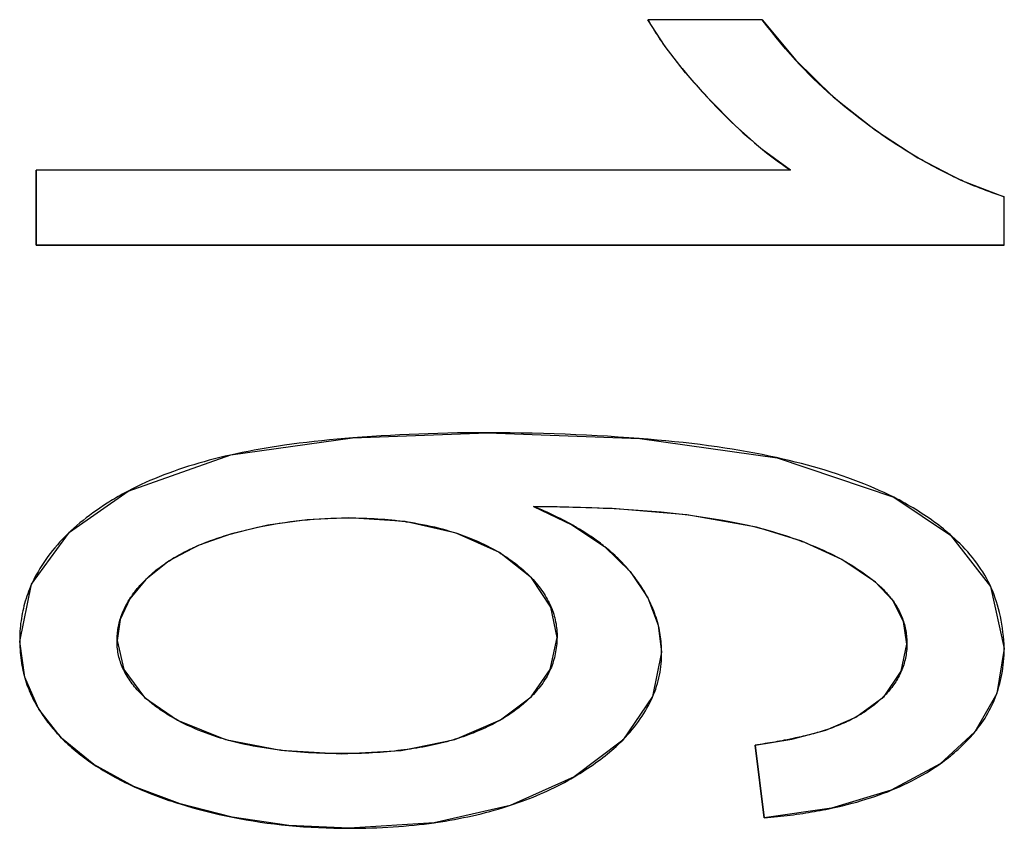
# Model space of a CAD drawing. Header units: millimetres. Extents: x -360 to -91, y -544 to -437.
# Tile 15 of 40: x -174.87 to -172.62, y -508.11 to -506.26. Entities that reach past the tile are written whole.
import ezdxf

# ---------------------------------------------------------------- set-up
doc = ezdxf.new("R2010")
doc.units = ezdxf.units.MM
doc.header["$LTSCALE"] = 16.335
doc.layers.get('0').update_dxf_attribs({"linetype": 'CONTINUOUS'})

msp = doc.modelspace()

# ---------------------------------------------------------------- linework, layer by layer
at = {"color": 7, "linetype": 'Continuous'}
for p, q in [((-173.1726, -506.2624), (-173.4338, -506.2624)), ((-173.1726, -506.2624), (-173.4338, -506.2624)), ((-173.3517, -506.3787), (-173.3422, -506.39)), ((-173.1081, -506.6059), (-174.8294, -506.6059)), ((-173.1081, -506.6059), (-174.8294, -506.6059)), ((-174.8294, -506.6059), (-174.8294, -506.7769)), ((-174.8294, -506.7769), (-174.8294, -506.6059)), ((-172.6204, -506.7769), (-172.6204, -506.6668)), ((-172.6204, -506.7769), (-172.6204, -506.6668)), ((-172.6204, -506.7769), (-174.8294, -506.7769)), ((-174.8294, -506.7769), (-172.6204, -506.7769)), ((-173.1388, -507.2621), (-172.8724, -507.3525)), ((-174.753, -507.4321), (-174.6197, -507.3382)), ((-172.8685, -507.3545), (-172.8724, -507.3525)), ((-172.8645, -507.3565), (-172.8685, -507.3545)), ((-173.6949, -507.3731), (-173.607, -507.415)), ((-172.8606, -507.3585), (-172.8645, -507.3565)), ((-172.9219, -507.5402), (-172.9143, -507.5463)), ((-174.698, -507.9622), (-174.7713, -507.902)), ((-173.1156, -507.9057), (-173.1223, -507.907)), ((-173.109, -507.9044), (-173.1156, -507.9057)), ((-173.1024, -507.903), (-173.109, -507.9044)), ((-173.0965, -507.9018), (-173.1024, -507.903)), ((-173.0887, -507.9), (-173.0965, -507.9018)), ((-173.9901, -507.9291), (-174.0038, -507.9307)), ((-173.1891, -507.9181), (-173.1681, -508.0839)), ((-173.1681, -508.0839), (-173.1891, -507.9181))]:
    msp.add_line(p, q, dxfattribs=at)
for points in [[(-173.2947, -506.4432), (-173.3476, -506.384), (-173.3943, -506.3237), (-173.4338, -506.2624)], [(-173.4338, -506.2624), (-173.4308, -506.2675), (-173.4278, -506.2725), (-173.4247, -506.2776), (-173.4216, -506.2827), (-173.4185, -506.2878), (-173.4153, -506.2928), (-173.412, -506.2979), (-173.4087, -506.3029), (-173.4053, -506.308), (-173.4018, -506.313), (-173.3984, -506.318), (-173.3948, -506.323), (-173.3938, -506.3244)], [(-172.9146, -506.5145), (-172.9274, -506.5052), (-172.9401, -506.4958), (-172.9526, -506.4863), (-172.9648, -506.4768), (-172.9769, -506.4671), (-172.9888, -506.4573), (-173.0005, -506.4475), (-173.0119, -506.4375), (-173.0231, -506.4276), (-173.0342, -506.4175), (-173.045, -506.4073), (-173.0557, -506.397), (-173.0661, -506.3866), (-173.0765, -506.3761), (-173.0867, -506.3654), (-173.0967, -506.3545), (-173.1081, -506.342), (-173.1193, -506.3292), (-173.1303, -506.3162), (-173.1412, -506.303), (-173.1518, -506.2897), (-173.1623, -506.2761), (-173.1726, -506.2624)], [(-173.1726, -506.2624), (-173.0964, -506.3548), (-173.0107, -506.4385), (-172.9146, -506.5145)], [(-173.3938, -506.3244), (-173.3902, -506.3294), (-173.3866, -506.3343), (-173.3829, -506.3393), (-173.3792, -506.3442), (-173.3754, -506.3491), (-173.3716, -506.3541), (-173.3677, -506.359), (-173.3637, -506.3639), (-173.3598, -506.3689), (-173.3557, -506.3738), (-173.3517, -506.3787)], [(-173.3422, -506.39), (-173.3377, -506.3953), (-173.3331, -506.4006), (-173.3285, -506.4059), (-173.3238, -506.4112), (-173.3191, -506.4166), (-173.3143, -506.4219), (-173.3095, -506.4272), (-173.3047, -506.4325), (-173.2997, -506.4379), (-173.2862, -506.4523)], [(-173.1081, -506.6059), (-173.1725, -506.5583), (-173.2347, -506.5038), (-173.2947, -506.4432)], [(-173.2862, -506.4523), (-173.2776, -506.4613), (-173.269, -506.4702), (-173.2604, -506.4789), (-173.2517, -506.4875), (-173.243, -506.4959), (-173.2343, -506.5042), (-173.2255, -506.5124), (-173.2168, -506.5205), (-173.2079, -506.5284), (-173.1991, -506.5362), (-173.1902, -506.5438), (-173.1813, -506.5513), (-173.1723, -506.5587), (-173.1633, -506.5659), (-173.1542, -506.5729), (-173.145, -506.5798), (-173.1359, -506.5866), (-173.1267, -506.5932), (-173.1174, -506.5996), (-173.1081, -506.6059)], [(-172.8164, -506.5782), (-172.8239, -506.5737), (-172.8315, -506.5692), (-172.839, -506.5646), (-172.8466, -506.5599), (-172.8541, -506.5552), (-172.8617, -506.5504), (-172.8692, -506.5455), (-172.8768, -506.5405), (-172.8843, -506.5355), (-172.8919, -506.5303), (-172.8995, -506.5252), (-172.907, -506.5199), (-172.9146, -506.5145)], [(-172.9146, -506.5145), (-172.8176, -506.5775), (-172.7193, -506.6286), (-172.6204, -506.6668)], [(-172.7196, -506.6285), (-172.727, -506.6251), (-172.7345, -506.6216), (-172.7419, -506.618), (-172.7493, -506.6143), (-172.7568, -506.6106), (-172.7642, -506.6068), (-172.7717, -506.6029), (-172.7791, -506.599), (-172.7866, -506.595), (-172.794, -506.5909), (-172.8015, -506.5867), (-172.8089, -506.5825), (-172.8164, -506.5782)], [(-172.6204, -506.6668), (-172.6274, -506.6645), (-172.6344, -506.6622), (-172.6414, -506.6598), (-172.6484, -506.6573), (-172.6554, -506.6548), (-172.6624, -506.6522), (-172.6694, -506.6495), (-172.6764, -506.6468), (-172.6834, -506.644), (-172.6904, -506.6412), (-172.6974, -506.6382), (-172.7044, -506.6352), (-172.7114, -506.6321), (-172.7184, -506.629), (-172.7196, -506.6285)], [(-174.6197, -507.3382), (-174.385, -507.2559), (-174.1077, -507.2168), (-173.7999, -507.205)], [(-174.1069, -507.2168), (-174.1248, -507.2182), (-174.1425, -507.2198), (-174.1601, -507.2214), (-174.1775, -507.2232), (-174.1948, -507.225), (-174.2119, -507.227), (-174.229, -507.2291), (-174.2458, -507.2313), (-174.2625, -507.2336), (-174.2767, -507.2357), (-174.2908, -507.2379), (-174.3047, -507.2402), (-174.3185, -507.2426), (-174.3322, -507.2451), (-174.3457, -507.2477), (-174.3592, -507.2503), (-174.3725, -507.2531), (-174.3856, -507.256)], [(-173.7999, -507.205), (-173.8228, -507.2051), (-173.8455, -507.2053), (-173.8681, -507.2056), (-173.8904, -507.2061), (-173.9126, -507.2066), (-173.9346, -507.2073), (-173.9565, -507.2081), (-173.9781, -507.209), (-173.9996, -507.21), (-174.0209, -507.2111), (-174.042, -507.2123), (-174.0638, -507.2137), (-174.0855, -507.2152), (-174.1069, -507.2168)], [(-173.7999, -507.205), (-173.4522, -507.2184), (-173.1388, -507.2621)], [(-173.4535, -507.2183), (-173.4773, -507.2165), (-173.5013, -507.2149), (-173.5255, -507.2133), (-173.5494, -507.212), (-173.5736, -507.2107), (-173.5979, -507.2096), (-173.6224, -507.2085), (-173.6472, -507.2076), (-173.6721, -507.2069), (-173.6973, -507.2062), (-173.7226, -507.2057), (-173.7482, -507.2053), (-173.7739, -507.2051), (-173.7999, -507.205)], [(-173.1404, -507.2618), (-173.1567, -507.2583), (-173.1732, -507.255), (-173.1899, -507.2517), (-173.2068, -507.2486), (-173.2238, -507.2457), (-173.241, -507.2428), (-173.2584, -507.2401), (-173.2759, -507.2375), (-173.295, -507.2349), (-173.3142, -507.2323), (-173.3336, -507.23), (-173.3531, -507.2277), (-173.3729, -507.2256), (-173.3928, -507.2236), (-173.4128, -507.2217), (-173.4331, -507.22), (-173.4535, -507.2183)], [(-174.3856, -507.256), (-174.398, -507.2589), (-174.4103, -507.2618), (-174.4225, -507.2648), (-174.4344, -507.268), (-174.4463, -507.2712), (-174.458, -507.2745), (-174.4699, -507.2781), (-174.4816, -507.2817), (-174.4931, -507.2854), (-174.5045, -507.2893), (-174.5158, -507.2932), (-174.5268, -507.2972), (-174.5377, -507.3014), (-174.5485, -507.3056), (-174.5591, -507.31), (-174.5696, -507.3144), (-174.5799, -507.319), (-174.5901, -507.3236), (-174.6001, -507.3284), (-174.6099, -507.3332), (-174.6197, -507.3382)], [(-172.8724, -507.3525), (-172.8835, -507.3471), (-172.8947, -507.3418), (-172.9061, -507.3366), (-172.9176, -507.3316), (-172.9293, -507.3266), (-172.9411, -507.3218), (-172.9532, -507.317), (-172.9654, -507.3124), (-172.9777, -507.3079), (-172.9903, -507.3035), (-173.003, -507.2991), (-173.0158, -507.2949), (-173.0289, -507.2909), (-173.0421, -507.2869), (-173.0555, -507.283), (-173.0693, -507.2792), (-173.0831, -507.2755), (-173.0972, -507.2719), (-173.1114, -507.2684), (-173.1258, -507.2651), (-173.1404, -507.2618)], [(-174.6197, -507.3382), (-174.6242, -507.3406), (-174.6287, -507.3431), (-174.6332, -507.3456), (-174.6376, -507.3481), (-174.642, -507.3506), (-174.6463, -507.3531), (-174.6506, -507.3557), (-174.6549, -507.3582), (-174.6591, -507.3608), (-174.6633, -507.3634), (-174.6674, -507.366)], [(-172.8724, -507.3525), (-172.7429, -507.4385), (-172.6518, -507.5562), (-172.6204, -507.6976)], [(-174.6674, -507.366), (-174.6758, -507.3714), (-174.684, -507.3769), (-174.692, -507.3824), (-174.6999, -507.388), (-174.7076, -507.3937), (-174.7151, -507.3995), (-174.7224, -507.4053), (-174.7296, -507.4111), (-174.7366, -507.4171), (-174.7434, -507.4231), (-174.75, -507.4292), (-174.7565, -507.4353), (-174.7628, -507.4416), (-174.769, -507.448), (-174.7751, -507.4544), (-174.7809, -507.461), (-174.7866, -507.4675), (-174.792, -507.4742), (-174.7973, -507.4809), (-174.8024, -507.4876), (-174.8073, -507.4945), (-174.812, -507.5013), (-174.8166, -507.5083), (-174.8209, -507.5153), (-174.8251, -507.5223), (-174.829, -507.5294), (-174.8328, -507.5365), (-174.8364, -507.5437), (-174.8397, -507.5509)], [(-173.6949, -507.3731), (-173.6675, -507.3733), (-173.6404, -507.3736), (-173.6137, -507.3742), (-173.5873, -507.3749), (-173.5613, -507.3758), (-173.5356, -507.3769), (-173.5103, -507.3781), (-173.4884, -507.3793), (-173.4668, -507.3807), (-173.4455, -507.3822), (-173.4243, -507.3838), (-173.4035, -507.3857), (-173.3828, -507.3877), (-173.3623, -507.39), (-173.342, -507.3925), (-173.3219, -507.3952), (-173.3019, -507.3982), (-173.2821, -507.4014), (-173.2625, -507.4048), (-173.2431, -507.4085), (-173.2239, -507.4123), (-173.2048, -507.4164), (-173.186, -507.4207)], [(-173.186, -507.4207), (-173.345, -507.3925), (-173.5153, -507.3779), (-173.6949, -507.3731)], [(-173.605, -507.4163), (-173.6105, -507.4132), (-173.6161, -507.4101), (-173.6217, -507.4071), (-173.6275, -507.4041), (-173.6333, -507.4011), (-173.6391, -507.3982), (-173.645, -507.3953), (-173.651, -507.3924), (-173.6571, -507.3895), (-173.6632, -507.3867), (-173.6694, -507.384), (-173.6757, -507.3812), (-173.682, -507.3785), (-173.6884, -507.3758), (-173.6949, -507.3731)], [(-172.7442, -507.4376), (-172.7492, -507.4333), (-172.7542, -507.4291), (-172.7594, -507.4248), (-172.7646, -507.4206), (-172.77, -507.4164), (-172.7754, -507.4123), (-172.7809, -507.4082), (-172.7865, -507.4041), (-172.7922, -507.4001), (-172.798, -507.3961), (-172.8038, -507.3922), (-172.8098, -507.3883), (-172.8158, -507.3844), (-172.8219, -507.3806), (-172.8282, -507.3768), (-172.8345, -507.3731), (-172.8409, -507.3694), (-172.8474, -507.3657), (-172.8539, -507.3621), (-172.8606, -507.3585)], [(-174.3838, -507.4358), (-174.3721, -507.4325), (-174.3603, -507.4294), (-174.3484, -507.4264), (-174.3363, -507.4235), (-174.3242, -507.4209), (-174.312, -507.4183), (-174.2996, -507.4159), (-174.2872, -507.4137), (-174.2746, -507.4116), (-174.2619, -507.4097), (-174.2492, -507.4079), (-174.2363, -507.4063), (-174.2234, -507.4049), (-174.2103, -507.4036), (-174.1972, -507.4025), (-174.184, -507.4016), (-174.1707, -507.4008), (-174.1573, -507.4002), (-174.1438, -507.3998), (-174.1302, -507.3995), (-174.1166, -507.3994)], [(-174.1166, -507.3994), (-174.2111, -507.4038), (-174.3004, -507.4161), (-174.3838, -507.4358)], [(-174.1166, -507.3994), (-174.108, -507.3994), (-174.0996, -507.3995), (-174.0912, -507.3997), (-174.0828, -507.3999), (-174.0745, -507.4002), (-174.0663, -507.4006), (-174.0581, -507.401), (-174.05, -507.4015), (-174.042, -507.402), (-174.034, -507.4027), (-174.026, -507.4033), (-174.0182, -507.4041), (-174.0104, -507.4049), (-174.0026, -507.4058), (-173.9949, -507.4068), (-173.9873, -507.4078)], [(-173.7725, -507.4788), (-173.871, -507.4342), (-173.9874, -507.4078), (-174.1166, -507.3994)], [(-173.9873, -507.4078), (-173.985, -507.4081), (-173.9755, -507.4095), (-173.9661, -507.411), (-173.9568, -507.4127), (-173.9476, -507.4144), (-173.9385, -507.4162), (-173.9295, -507.4181), (-173.9206, -507.4202), (-173.9118, -507.4223), (-173.9031, -507.4245), (-173.8946, -507.4269), (-173.8861, -507.4294), (-173.8777, -507.4319), (-173.8695, -507.4346), (-173.8613, -507.4374), (-173.8533, -507.4402), (-173.8454, -507.4432), (-173.8376, -507.4463), (-173.83, -507.4495), (-173.8224, -507.4528), (-173.8149, -507.4562), (-173.8076, -507.4597), (-173.8004, -507.4633), (-173.7932, -507.467), (-173.7862, -507.4708), (-173.7793, -507.4748), (-173.7725, -507.4788)], [(-173.607, -507.415), (-173.5324, -507.4648), (-173.474, -507.522)], [(-173.5742, -507.4349), (-173.5771, -507.433), (-173.5801, -507.4311), (-173.5832, -507.4292), (-173.5862, -507.4273), (-173.5893, -507.4255), (-173.5924, -507.4236), (-173.5955, -507.4218), (-173.5986, -507.4199), (-173.6018, -507.4181), (-173.605, -507.4163)], [(-173.186, -507.4207), (-173.1781, -507.4228), (-173.1703, -507.4248), (-173.1626, -507.4269), (-173.1549, -507.4291), (-173.1473, -507.4313), (-173.1398, -507.4335), (-173.1324, -507.4358), (-173.125, -507.4381), (-173.1177, -507.4405), (-173.1104, -507.4429), (-173.1033, -507.4454), (-173.0962, -507.4479), (-173.0891, -507.4504), (-173.0822, -507.453)], [(-172.9143, -507.5463), (-172.9908, -507.4947), (-173.0823, -507.4529), (-173.186, -507.4207)], [(-174.8669, -507.6818), (-174.8397, -507.5509), (-174.753, -507.4321)], [(-174.3838, -507.4358), (-174.4599, -507.4625), (-174.5258, -507.4973), (-174.5791, -507.5397)], [(-174.4613, -507.4633), (-174.4565, -507.4612), (-174.4517, -507.4592), (-174.4468, -507.4572), (-174.4418, -507.4552), (-174.4368, -507.4533), (-174.4317, -507.4514), (-174.4266, -507.4495), (-174.4214, -507.4477), (-174.4162, -507.4459), (-174.411, -507.4441), (-174.4056, -507.4424), (-174.4003, -507.4407), (-174.3948, -507.439), (-174.3894, -507.4374), (-174.3838, -507.4358)], [(-173.533, -507.4645), (-173.5359, -507.4621), (-173.5389, -507.4598), (-173.542, -507.4574), (-173.545, -507.4551), (-173.5482, -507.4528), (-173.5513, -507.4505), (-173.5545, -507.4483), (-173.5577, -507.446), (-173.5609, -507.4438), (-173.5642, -507.4415), (-173.5675, -507.4393), (-173.5708, -507.4371), (-173.5742, -507.4349)], [(-172.6204, -507.6976), (-172.6209, -507.6881), (-172.6215, -507.6786), (-172.6224, -507.6693), (-172.6234, -507.66), (-172.6246, -507.6509), (-172.626, -507.6419), (-172.6276, -507.6331), (-172.6293, -507.6243), (-172.6313, -507.6157), (-172.6334, -507.6073), (-172.6357, -507.5989), (-172.6382, -507.5907), (-172.6409, -507.5826), (-172.6438, -507.5747), (-172.6469, -507.5668), (-172.6502, -507.5592), (-172.6536, -507.5517), (-172.6573, -507.5443), (-172.6611, -507.537), (-172.6651, -507.5299), (-172.6694, -507.5229), (-172.6738, -507.5161), (-172.6784, -507.5093), (-172.6831, -507.5027), (-172.6881, -507.4962), (-172.6932, -507.4897), (-172.6984, -507.4834), (-172.7039, -507.4772), (-172.7095, -507.471), (-172.7153, -507.4649), (-172.7212, -507.4589), (-172.7273, -507.453), (-172.7336, -507.4471), (-172.74, -507.4413), (-172.7442, -507.4376)], [(-174.5253, -507.4971), (-174.5217, -507.4948), (-174.518, -507.4925), (-174.5142, -507.4902), (-174.5104, -507.488), (-174.5066, -507.4858), (-174.5027, -507.4836), (-174.4988, -507.4815), (-174.4948, -507.4793), (-174.4908, -507.4772), (-174.4867, -507.4752), (-174.4826, -507.4731), (-174.4784, -507.4711), (-174.4742, -507.4691), (-174.47, -507.4671), (-174.4657, -507.4652), (-174.4613, -507.4633)], [(-173.474, -507.522), (-173.4769, -507.5185), (-173.4799, -507.515), (-173.4829, -507.5115), (-173.486, -507.5081), (-173.4892, -507.5047), (-173.4924, -507.5013), (-173.4957, -507.4979), (-173.499, -507.4946), (-173.5024, -507.4913), (-173.5059, -507.488), (-173.5094, -507.4847), (-173.5129, -507.4815), (-173.5165, -507.4782), (-173.5202, -507.475), (-173.5239, -507.4718), (-173.5277, -507.4687), (-173.5316, -507.4655), (-173.533, -507.4645)], [(-173.0822, -507.453), (-173.0806, -507.4536), (-173.0725, -507.4567), (-173.0645, -507.4599), (-173.0565, -507.4631), (-173.0487, -507.4664), (-173.0409, -507.4698), (-173.0333, -507.4732), (-173.0257, -507.4767), (-173.0183, -507.4802), (-173.011, -507.4839), (-173.0038, -507.4876), (-172.9967, -507.4913), (-172.9897, -507.4951), (-172.983, -507.4989), (-172.9764, -507.5027), (-172.97, -507.5066), (-172.9636, -507.5106), (-172.9573, -507.5146), (-172.9512, -507.5187), (-172.9451, -507.5229), (-172.9392, -507.5271), (-172.9333, -507.5314), (-172.9276, -507.5358), (-172.9219, -507.5402)], [(-173.7725, -507.4788), (-173.7683, -507.4814), (-173.764, -507.4841), (-173.7599, -507.4867), (-173.7558, -507.4894), (-173.7518, -507.4921), (-173.7479, -507.4949), (-173.7441, -507.4976), (-173.7403, -507.5004), (-173.7365, -507.5031), (-173.7329, -507.5059), (-173.7293, -507.5088), (-173.7258, -507.5116), (-173.7224, -507.5145), (-173.719, -507.5174), (-173.7157, -507.5203), (-173.7125, -507.5232), (-173.7093, -507.5262), (-173.7062, -507.5291), (-173.7032, -507.5321), (-173.7002, -507.5352)], [(-173.6409, -507.6725), (-173.6547, -507.6035), (-173.6992, -507.536), (-173.7725, -507.4788)], [(-174.5791, -507.5397), (-174.5764, -507.5371), (-174.5736, -507.5344), (-174.5708, -507.5318), (-174.5679, -507.5292), (-174.565, -507.5267), (-174.562, -507.5241), (-174.559, -507.5216), (-174.556, -507.5191), (-174.5529, -507.5166), (-174.5497, -507.5142), (-174.5465, -507.5118), (-174.5433, -507.5094), (-174.54, -507.507), (-174.5367, -507.5047), (-174.5333, -507.5024), (-174.5299, -507.5001), (-174.5265, -507.4978), (-174.5253, -507.4971)], [(-173.474, -507.522), (-173.4337, -507.582), (-173.41, -507.644), (-173.4022, -507.706)], [(-173.4341, -507.5813), (-173.4347, -507.5803), (-173.4367, -507.5766), (-173.4388, -507.5729), (-173.4409, -507.5692), (-173.4431, -507.5655), (-173.4454, -507.5618), (-173.4477, -507.5581), (-173.45, -507.5544), (-173.4525, -507.5508), (-173.4549, -507.5471), (-173.4575, -507.5435), (-173.4601, -507.5399), (-173.4627, -507.5363), (-173.4655, -507.5327), (-173.4682, -507.5291), (-173.4711, -507.5255), (-173.474, -507.522)], [(-174.8397, -507.5509), (-174.8421, -507.5563), (-174.8444, -507.5618), (-174.8465, -507.5672), (-174.8486, -507.5727), (-174.8505, -507.5782), (-174.8523, -507.5837), (-174.8541, -507.5893), (-174.8557, -507.5949), (-174.8572, -507.6005), (-174.8586, -507.6061), (-174.8599, -507.6118), (-174.861, -507.6175), (-174.8621, -507.6232), (-174.8631, -507.6289), (-174.8639, -507.6347), (-174.8647, -507.6405), (-174.8653, -507.6463), (-174.8659, -507.6521), (-174.8663, -507.658), (-174.8666, -507.6639), (-174.8668, -507.6698), (-174.8669, -507.6758), (-174.8669, -507.6818)], [(-174.5791, -507.5397), (-174.6158, -507.5841), (-174.6376, -507.6316), (-174.6448, -507.679)], [(-174.6151, -507.5833), (-174.6147, -507.5828), (-174.6131, -507.5803), (-174.6114, -507.5778), (-174.6097, -507.5754), (-174.608, -507.5729), (-174.6062, -507.5705), (-174.6043, -507.568), (-174.6024, -507.5656), (-174.6005, -507.5632), (-174.5986, -507.5608), (-174.5966, -507.5584), (-174.5945, -507.5561), (-174.5925, -507.5537), (-174.5903, -507.5513), (-174.5882, -507.549), (-174.586, -507.5467), (-174.5837, -507.5443), (-174.5814, -507.542), (-174.5791, -507.5397)], [(-173.7002, -507.5352), (-173.6992, -507.5363), (-173.6955, -507.5402), (-173.692, -507.5441), (-173.6886, -507.5481), (-173.6853, -507.552), (-173.6822, -507.5561), (-173.6791, -507.5601), (-173.6761, -507.5642), (-173.6733, -507.5683), (-173.6706, -507.5725), (-173.668, -507.5766), (-173.6655, -507.5808), (-173.6631, -507.585), (-173.6609, -507.5892), (-173.6588, -507.5935), (-173.6568, -507.5977), (-173.6549, -507.602), (-173.6531, -507.6063), (-173.6514, -507.6106), (-173.6499, -507.6149), (-173.6485, -507.6192), (-173.6472, -507.6236), (-173.646, -507.6279), (-173.645, -507.6323), (-173.6441, -507.6367), (-173.6432, -507.6411), (-173.6425, -507.6455), (-173.642, -507.65), (-173.6415, -507.6544), (-173.6412, -507.6589), (-173.6409, -507.6634), (-173.6408, -507.6679), (-173.6409, -507.6725)], [(-172.9143, -507.5463), (-172.9119, -507.5485), (-172.9094, -507.5506), (-172.907, -507.5528), (-172.9046, -507.5549), (-172.9023, -507.5571), (-172.9001, -507.5593), (-172.8978, -507.5615), (-172.8956, -507.5637), (-172.8935, -507.5659), (-172.8914, -507.5681), (-172.8894, -507.5704), (-172.8874, -507.5726), (-172.8854, -507.5749), (-172.8835, -507.5771), (-172.8816, -507.5794), (-172.8798, -507.5817), (-172.878, -507.584), (-172.8763, -507.5863), (-172.8746, -507.5886)], [(-172.8425, -507.6874), (-172.8506, -507.636), (-172.8748, -507.5883), (-172.9143, -507.5463)], [(-174.6448, -507.679), (-174.6447, -507.6753), (-174.6446, -507.6717), (-174.6444, -507.6681), (-174.6441, -507.6645), (-174.6438, -507.6609), (-174.6433, -507.6573), (-174.6428, -507.6538), (-174.6422, -507.6502), (-174.6416, -507.6467), (-174.6409, -507.6432), (-174.64, -507.6397), (-174.6391, -507.6362), (-174.6382, -507.6328), (-174.6371, -507.6293), (-174.636, -507.6259), (-174.6348, -507.6226), (-174.6336, -507.6192), (-174.6323, -507.6159), (-174.6308, -507.6125), (-174.6294, -507.6092), (-174.6278, -507.6059), (-174.6262, -507.6026), (-174.6245, -507.5994), (-174.6228, -507.5961), (-174.6209, -507.5929), (-174.6191, -507.5897), (-174.6171, -507.5865), (-174.6151, -507.5833)], [(-173.4022, -507.706), (-173.4023, -507.701), (-173.4025, -507.6959), (-173.4027, -507.6909), (-173.4031, -507.6859), (-173.4035, -507.6809), (-173.4041, -507.676), (-173.4047, -507.671), (-173.4054, -507.6661), (-173.4062, -507.6612), (-173.4072, -507.6563), (-173.4082, -507.6514), (-173.4093, -507.6466), (-173.4105, -507.6417), (-173.4119, -507.6366), (-173.4134, -507.6315), (-173.415, -507.6263), (-173.4167, -507.6213), (-173.4185, -507.6162), (-173.4204, -507.6112), (-173.4225, -507.6061), (-173.4246, -507.6011), (-173.4268, -507.5962), (-173.4292, -507.5912), (-173.4316, -507.5863), (-173.4341, -507.5813)], [(-172.8746, -507.5886), (-172.8742, -507.5891), (-172.872, -507.5923), (-172.8699, -507.5955), (-172.8678, -507.5987), (-172.8658, -507.602), (-172.8639, -507.6053), (-172.8621, -507.6086), (-172.8604, -507.6119), (-172.8587, -507.6152), (-172.8571, -507.6186), (-172.8556, -507.622), (-172.8542, -507.6254), (-172.8529, -507.6288), (-172.8516, -507.6323), (-172.8505, -507.6358), (-172.8494, -507.6393), (-172.8484, -507.6428), (-172.8474, -507.6464), (-172.8466, -507.65), (-172.8458, -507.6536), (-172.8451, -507.6573), (-172.8445, -507.6609), (-172.844, -507.6646), (-172.8435, -507.6684), (-172.8432, -507.6721), (-172.8429, -507.6759), (-172.8427, -507.6797), (-172.8425, -507.6835), (-172.8425, -507.6874)], [(-174.7713, -507.902), (-174.8236, -507.8361), (-174.8554, -507.7631), (-174.8669, -507.6818)], [(-174.8669, -507.6818), (-174.8667, -507.6881), (-174.8665, -507.6944), (-174.8661, -507.7006), (-174.8656, -507.7067), (-174.8651, -507.7128), (-174.8644, -507.7189), (-174.8636, -507.7248), (-174.8627, -507.7307), (-174.8617, -507.7366), (-174.8606, -507.7423), (-174.8595, -507.748), (-174.8582, -507.7537), (-174.8568, -507.7592), (-174.8553, -507.7647), (-174.8537, -507.77), (-174.852, -507.7753), (-174.8503, -507.7804), (-174.8484, -507.7856), (-174.8464, -507.7906), (-174.8444, -507.7957), (-174.8422, -507.8006), (-174.84, -507.8056), (-174.8376, -507.8105), (-174.8351, -507.8153), (-174.8326, -507.8201), (-174.8299, -507.8249), (-174.8272, -507.8297), (-174.8243, -507.8345)], [(-174.5989, -507.7915), (-174.6018, -507.7882), (-174.6046, -507.7849), (-174.6073, -507.7815), (-174.61, -507.7781), (-174.6126, -507.7746), (-174.615, -507.7712), (-174.6174, -507.7677), (-174.6197, -507.7642), (-174.6219, -507.7607), (-174.6239, -507.7572), (-174.6259, -507.7537), (-174.6278, -507.7501), (-174.6296, -507.7466), (-174.6313, -507.7429), (-174.6329, -507.7393), (-174.6344, -507.7357), (-174.6358, -507.732), (-174.6371, -507.7283), (-174.6383, -507.7246), (-174.6394, -507.7209), (-174.6404, -507.7172), (-174.6413, -507.7135), (-174.6421, -507.7097), (-174.6427, -507.7059), (-174.6433, -507.7021), (-174.6438, -507.6983), (-174.6442, -507.6945), (-174.6445, -507.6906), (-174.6447, -507.6868), (-174.6448, -507.6829), (-174.6448, -507.679)], [(-174.6448, -507.679), (-174.6293, -507.7456), (-174.5821, -507.8092), (-174.5067, -507.8614)], [(-173.7698, -507.8606), (-173.7002, -507.8082), (-173.6563, -507.7456), (-173.6409, -507.6725)], [(-173.6409, -507.6725), (-173.641, -507.6773), (-173.6413, -507.6821), (-173.6416, -507.6868), (-173.6421, -507.6915), (-173.6426, -507.6961), (-173.6433, -507.7007), (-173.6441, -507.7052), (-173.6449, -507.7097), (-173.6459, -507.7142), (-173.647, -507.7186), (-173.6481, -507.723), (-173.6494, -507.7273), (-173.6508, -507.7315), (-173.6523, -507.7358), (-173.6539, -507.7399), (-173.6556, -507.7441), (-173.6574, -507.7481), (-173.6594, -507.7523), (-173.6615, -507.7564), (-173.6637, -507.7605), (-173.666, -507.7645), (-173.6684, -507.7685), (-173.671, -507.7724), (-173.6736, -507.7763), (-173.6764, -507.7802), (-173.6792, -507.7839), (-173.6821, -507.7877), (-173.6852, -507.7914), (-173.6883, -507.7951), (-173.6915, -507.7987), (-173.6948, -507.8023), (-173.6982, -507.8058), (-173.7017, -507.8093)], [(-172.9588, -507.8544), (-172.8948, -507.8068), (-172.8559, -507.7489), (-172.8425, -507.6874)], [(-172.8425, -507.6874), (-172.8426, -507.6916), (-172.8428, -507.6957), (-172.8431, -507.6998), (-172.8435, -507.7039), (-172.844, -507.7079), (-172.8446, -507.7119), (-172.8453, -507.7159), (-172.846, -507.7198), (-172.8468, -507.7237), (-172.8478, -507.7275), (-172.8488, -507.7313), (-172.8499, -507.7351), (-172.8511, -507.7388), (-172.8525, -507.7425), (-172.8539, -507.7462), (-172.8554, -507.7498), (-172.857, -507.7534), (-172.8586, -507.7568), (-172.8603, -507.7602), (-172.8622, -507.7636), (-172.8641, -507.767), (-172.8661, -507.7703), (-172.8681, -507.7735), (-172.8703, -507.7768), (-172.8725, -507.78), (-172.8749, -507.7831), (-172.8773, -507.7863), (-172.8797, -507.7894), (-172.8823, -507.7924), (-172.8849, -507.7955), (-172.8876, -507.7985), (-172.8903, -507.8015), (-172.8931, -507.8044)], [(-173.4022, -507.706), (-173.4232, -507.8073), (-173.4908, -507.9066), (-173.6018, -507.9904)], [(-173.4926, -507.908), (-173.4903, -507.9056), (-173.4847, -507.8998), (-173.4794, -507.8941), (-173.4743, -507.8882), (-173.4693, -507.8823), (-173.4645, -507.8764), (-173.4598, -507.8704), (-173.4554, -507.8644), (-173.4511, -507.8584), (-173.447, -507.8523), (-173.443, -507.8462), (-173.4393, -507.84), (-173.4357, -507.8338), (-173.4323, -507.8276), (-173.4291, -507.8214), (-173.4261, -507.8152), (-173.4232, -507.8089), (-173.4206, -507.8026), (-173.4181, -507.7963), (-173.4158, -507.79), (-173.4137, -507.7837), (-173.4117, -507.7773), (-173.4099, -507.771), (-173.4084, -507.7646), (-173.407, -507.7582), (-173.4057, -507.7517), (-173.4047, -507.7453), (-173.4038, -507.7388), (-173.4032, -507.7323), (-173.4027, -507.7258), (-173.4023, -507.7192), (-173.4022, -507.7126), (-173.4022, -507.706)], [(-172.6204, -507.6976), (-172.6378, -507.8006), (-172.6873, -507.8878), (-172.7664, -507.9605)], [(-172.687, -507.8873), (-172.6839, -507.8836), (-172.6797, -507.8782), (-172.6756, -507.8727), (-172.6717, -507.8673), (-172.668, -507.8618), (-172.6644, -507.8562), (-172.661, -507.8506), (-172.6577, -507.845), (-172.6546, -507.8393), (-172.6516, -507.8336), (-172.6488, -507.8278), (-172.6461, -507.8219), (-172.6435, -507.816), (-172.6411, -507.81), (-172.6388, -507.804), (-172.6367, -507.7979), (-172.6345, -507.7912), (-172.6325, -507.7845), (-172.6306, -507.7777), (-172.6289, -507.7708), (-172.6274, -507.7638), (-172.626, -507.7568), (-172.6247, -507.7496), (-172.6236, -507.7424), (-172.6227, -507.7351), (-172.6219, -507.7278), (-172.6213, -507.7204), (-172.6208, -507.7129), (-172.6205, -507.7053), (-172.6204, -507.6976)], [(-174.5793, -507.8112), (-174.5808, -507.8098), (-174.5823, -507.8084), (-174.5839, -507.8069), (-174.5855, -507.8054), (-174.587, -507.8039), (-174.5886, -507.8024), (-174.5901, -507.8008), (-174.5916, -507.7993), (-174.5931, -507.7978), (-174.5946, -507.7962), (-174.596, -507.7947), (-174.5974, -507.7931), (-174.5989, -507.7915)], [(-174.5067, -507.8614), (-174.5109, -507.8591), (-174.5151, -507.8567), (-174.5192, -507.8544), (-174.5233, -507.852), (-174.5273, -507.8496), (-174.5312, -507.8472), (-174.535, -507.8447), (-174.5388, -507.8423), (-174.5425, -507.8398), (-174.5462, -507.8373), (-174.5498, -507.8348), (-174.5533, -507.8323), (-174.5568, -507.8297), (-174.5602, -507.8271), (-174.5636, -507.8245), (-174.5668, -507.8219), (-174.5701, -507.8192), (-174.5732, -507.8166), (-174.5763, -507.8139), (-174.5793, -507.8112)], [(-173.7017, -507.8093), (-173.7031, -507.8107), (-173.706, -507.8135), (-173.709, -507.8163), (-173.7121, -507.8191), (-173.7152, -507.8219), (-173.7184, -507.8246), (-173.7216, -507.8273), (-173.7249, -507.83), (-173.7282, -507.8326), (-173.7316, -507.8352), (-173.7351, -507.8378), (-173.7386, -507.8404), (-173.7421, -507.843), (-173.7458, -507.8455), (-173.7495, -507.848), (-173.7532, -507.8504), (-173.757, -507.8529), (-173.7609, -507.8553), (-173.7649, -507.8577), (-173.7688, -507.86), (-173.7729, -507.8624)], [(-172.8931, -507.8044), (-172.8952, -507.8065), (-172.8974, -507.8086), (-172.9001, -507.8113), (-172.9029, -507.8139), (-172.9057, -507.8165), (-172.9086, -507.819), (-172.9116, -507.8216), (-172.9146, -507.8241), (-172.9176, -507.8266), (-172.9208, -507.829), (-172.9239, -507.8315), (-172.9272, -507.8339), (-172.9304, -507.8363), (-172.9338, -507.8386), (-172.9372, -507.841), (-172.9406, -507.8433), (-172.9442, -507.8455), (-172.9477, -507.8478), (-172.9514, -507.85), (-172.9551, -507.8522), (-172.9588, -507.8544)], [(-174.8243, -507.8345), (-174.8236, -507.8357), (-174.8213, -507.8394), (-174.8189, -507.8432), (-174.8164, -507.8469), (-174.8139, -507.8506), (-174.8113, -507.8543), (-174.8086, -507.858), (-174.8059, -507.8617), (-174.8031, -507.8654), (-174.8003, -507.869), (-174.7974, -507.8727), (-174.7945, -507.8763), (-174.7914, -507.8799), (-174.7884, -507.8835), (-174.7852, -507.8871), (-174.782, -507.8907), (-174.7787, -507.8942), (-174.7754, -507.8977), (-174.772, -507.9012)], [(-174.5067, -507.8614), (-174.5116, -507.8587), (-174.5169, -507.8558)], [(-174.2712, -507.9298), (-174.2742, -507.9295), (-174.2845, -507.9282), (-174.2947, -507.9268), (-174.3048, -507.9253), (-174.3148, -507.9237), (-174.3246, -507.922), (-174.3344, -507.9202), (-174.3441, -507.9183), (-174.3536, -507.9163), (-174.3631, -507.9142), (-174.3724, -507.912), (-174.3817, -507.9096), (-174.3908, -507.9072), (-174.3998, -507.9047), (-174.4087, -507.902), (-174.4175, -507.8992), (-174.4261, -507.8963), (-174.4347, -507.8933), (-174.4431, -507.8902), (-174.4515, -507.887), (-174.4597, -507.8837), (-174.4678, -507.8802), (-174.4758, -507.8767), (-174.4837, -507.873), (-174.4915, -507.8693), (-174.4991, -507.8654), (-174.5067, -507.8614)], [(-174.5067, -507.8614), (-174.3977, -507.9051), (-174.271, -507.9299), (-174.1316, -507.9376)], [(-174.1316, -507.9376), (-173.9963, -507.9303), (-173.874, -507.9051), (-173.7698, -507.8606)], [(-173.7729, -507.8624), (-173.778, -507.8652), (-173.7831, -507.868), (-173.7883, -507.8707), (-173.7935, -507.8733), (-173.7988, -507.8759), (-173.8042, -507.8785), (-173.8096, -507.881), (-173.8151, -507.8834), (-173.8206, -507.8858), (-173.8262, -507.8881), (-173.8319, -507.8904), (-173.8376, -507.8926), (-173.8434, -507.8948), (-173.8492, -507.8969), (-173.8551, -507.899), (-173.861, -507.9009), (-173.8671, -507.9029), (-173.8731, -507.9048)], [(-173.1891, -507.9181), (-173.1053, -507.9042), (-173.0276, -507.8837), (-172.9588, -507.8544)], [(-172.9588, -507.8544), (-172.9627, -507.8564), (-172.9667, -507.8584), (-172.9706, -507.8604), (-172.9746, -507.8624), (-172.9787, -507.8643), (-172.9828, -507.8662), (-172.9869, -507.868), (-172.9911, -507.8698), (-172.9953, -507.8716), (-172.9995, -507.8733), (-173.0038, -507.875), (-173.0081, -507.8767), (-173.0124, -507.8783), (-173.0168, -507.8799), (-173.0213, -507.8815), (-173.0257, -507.883), (-173.0294, -507.8842)], [(-173.0294, -507.8842), (-173.0337, -507.8856), (-173.0381, -507.8869), (-173.0425, -507.8883), (-173.047, -507.8896), (-173.0515, -507.8908), (-173.056, -507.8921), (-173.0606, -507.8933), (-173.0652, -507.8944), (-173.0698, -507.8956), (-173.0745, -507.8968), (-173.0792, -507.8979), (-173.084, -507.899), (-173.0887, -507.9)], [(-172.7664, -507.9605), (-172.7616, -507.957), (-172.757, -507.9535), (-172.7524, -507.95), (-172.7479, -507.9465), (-172.7435, -507.9429), (-172.7392, -507.9394), (-172.7349, -507.9358), (-172.7307, -507.9322), (-172.7266, -507.9285), (-172.7226, -507.9249), (-172.7187, -507.9212), (-172.7148, -507.9175), (-172.7111, -507.9138), (-172.7074, -507.9101), (-172.7038, -507.9063), (-172.7002, -507.9026), (-172.6968, -507.8988), (-172.6934, -507.895), (-172.6902, -507.8912), (-172.687, -507.8873)], [(-174.772, -507.9012), (-174.7683, -507.905), (-174.7645, -507.9087), (-174.7606, -507.9124), (-174.7567, -507.9161), (-174.7527, -507.9198), (-174.7487, -507.9234), (-174.7446, -507.9269), (-174.7404, -507.9305), (-174.7361, -507.934), (-174.7318, -507.9375), (-174.7274, -507.9409), (-174.723, -507.9444), (-174.7185, -507.9477), (-174.7139, -507.9511), (-174.7093, -507.9544), (-174.7046, -507.9577), (-174.6998, -507.961), (-174.6973, -507.9627)], [(-173.8731, -507.9048), (-173.8795, -507.9067), (-173.886, -507.9085), (-173.8925, -507.9103), (-173.8991, -507.912), (-173.9057, -507.9136), (-173.9124, -507.9152), (-173.9192, -507.9168), (-173.926, -507.9183), (-173.9329, -507.9197), (-173.9398, -507.921), (-173.9468, -507.9224), (-173.9539, -507.9236), (-173.961, -507.9248), (-173.9682, -507.926), (-173.9754, -507.927), (-173.9827, -507.9281), (-173.9901, -507.9291)], [(-173.6018, -507.9904), (-173.5954, -507.9865), (-173.589, -507.9827), (-173.5828, -507.9788), (-173.5766, -507.9748), (-173.5706, -507.9709), (-173.5646, -507.9669), (-173.5588, -507.9629), (-173.5531, -507.9588), (-173.5475, -507.9547), (-173.542, -507.9506), (-173.5366, -507.9465), (-173.5313, -507.9424), (-173.5261, -507.9382), (-173.521, -507.9339), (-173.516, -507.9297), (-173.5111, -507.9254), (-173.5063, -507.9211), (-173.5017, -507.9168), (-173.4971, -507.9124), (-173.4926, -507.908)], [(-173.1223, -507.907), (-173.1276, -507.908), (-173.133, -507.909), (-173.1384, -507.91), (-173.1439, -507.911), (-173.1494, -507.912), (-173.155, -507.9129), (-173.1606, -507.9138), (-173.1662, -507.9147), (-173.1719, -507.9156), (-173.1776, -507.9164), (-173.1833, -507.9173), (-173.1891, -507.9181)], [(-174.1226, -507.9375), (-174.1414, -507.9375), (-174.1511, -507.9374), (-174.1608, -507.9373), (-174.1704, -507.9371), (-174.1799, -507.9367), (-174.1894, -507.9364), (-174.1988, -507.9359), (-174.2081, -507.9354), (-174.2173, -507.9348), (-174.2265, -507.9342), (-174.2356, -507.9334), (-174.2446, -507.9326), (-174.2535, -507.9318), (-174.2624, -507.9308), (-174.2712, -507.9298)], [(-174.0038, -507.9307), (-174.0119, -507.9316), (-174.02, -507.9325), (-174.0282, -507.9332), (-174.0365, -507.9339), (-174.0448, -507.9346), (-174.0532, -507.9352), (-174.0616, -507.9357), (-174.0701, -507.9361), (-174.0787, -507.9365), (-174.0874, -507.9369), (-174.0961, -507.9371), (-174.1049, -507.9373), (-174.1137, -507.9375), (-174.1226, -507.9375)], [(-172.7664, -507.9605), (-172.8788, -508.0211), (-173.0148, -508.0621), (-173.1681, -508.0839)], [(-173.0145, -508.062), (-173.0117, -508.0614), (-173.0005, -508.0589), (-172.9895, -508.0563), (-172.9786, -508.0536), (-172.9678, -508.0508), (-172.9571, -508.0479), (-172.9466, -508.0448), (-172.9362, -508.0417), (-172.926, -508.0384), (-172.9159, -508.035), (-172.9059, -508.0316), (-172.8961, -508.028), (-172.8864, -508.0243), (-172.8769, -508.0204), (-172.8675, -508.0165), (-172.8583, -508.0125), (-172.8492, -508.0083), (-172.8403, -508.004), (-172.8315, -507.9996), (-172.8229, -507.9951), (-172.8144, -507.9905), (-172.806, -507.9858), (-172.7978, -507.981), (-172.7897, -507.976), (-172.7818, -507.971), (-172.774, -507.9658), (-172.7664, -507.9605)], [(-174.5007, -508.0524), (-174.6067, -508.0126), (-174.698, -507.9622)], [(-174.6973, -507.9627), (-174.6922, -507.966), (-174.6871, -507.9692), (-174.682, -507.9725), (-174.6767, -507.9757), (-174.6714, -507.9789), (-174.6661, -507.982), (-174.6606, -507.9851), (-174.6551, -507.9882), (-174.6496, -507.9912), (-174.644, -507.9942), (-174.6383, -507.9972), (-174.6325, -508.0001), (-174.6267, -508.003), (-174.6208, -508.0058), (-174.6149, -508.0087), (-174.6088, -508.0115), (-174.6039, -508.0137)], [(-173.6018, -507.9904), (-173.7477, -508.0558), (-173.9212, -508.0951), (-174.1151, -508.1079)], [(-173.7468, -508.0554), (-173.738, -508.0524), (-173.7293, -508.0494), (-173.7206, -508.0463), (-173.7121, -508.0431), (-173.7036, -508.0398), (-173.6953, -508.0365), (-173.687, -508.0331), (-173.6788, -508.0296), (-173.6707, -508.026), (-173.6627, -508.0224), (-173.6548, -508.0187), (-173.647, -508.0149), (-173.6392, -508.011), (-173.6316, -508.007), (-173.624, -508.003), (-173.6165, -507.9989), (-173.6091, -507.9947), (-173.6018, -507.9904)], [(-174.6039, -508.0137), (-174.6003, -508.0153), (-174.5967, -508.0169), (-174.5931, -508.0185), (-174.5895, -508.02), (-174.5859, -508.0216), (-174.5822, -508.0231), (-174.5785, -508.0246), (-174.5748, -508.0261)], [(-174.5748, -508.0261), (-174.5689, -508.0285), (-174.563, -508.0308), (-174.557, -508.0331), (-174.5509, -508.0354), (-174.5449, -508.0376), (-174.5387, -508.0398), (-174.5325, -508.042), (-174.5263, -508.0441), (-174.52, -508.0463), (-174.5136, -508.0484), (-174.5072, -508.0504), (-174.5007, -508.0524)], [(-174.1151, -508.1079), (-174.2528, -508.1014), (-174.3818, -508.0827), (-174.5007, -508.0524)], [(-174.5007, -508.0524), (-174.4863, -508.0569), (-174.4718, -508.0611), (-174.4571, -508.0652), (-174.4422, -508.069), (-174.4272, -508.0727), (-174.4121, -508.0763), (-174.3968, -508.0796), (-174.3814, -508.0828), (-174.3658, -508.0857), (-174.35, -508.0886), (-174.3342, -508.0912), (-174.3181, -508.0936), (-174.3019, -508.0959), (-174.2856, -508.098), (-174.2692, -508.0998), (-174.2526, -508.1015), (-174.2359, -508.103), (-174.219, -508.1043), (-174.202, -508.1054), (-174.1849, -508.1063), (-174.1677, -508.107), (-174.1503, -508.1075), (-174.1327, -508.1078), (-174.1151, -508.1079)], [(-173.9209, -508.0951), (-173.9177, -508.0946), (-173.9069, -508.093), (-173.8962, -508.0913), (-173.8856, -508.0895), (-173.8751, -508.0877), (-173.8647, -508.0857), (-173.8544, -508.0836), (-173.8441, -508.0815), (-173.834, -508.0793), (-173.8239, -508.077), (-173.8139, -508.0746), (-173.8041, -508.0721), (-173.7943, -508.0695), (-173.7846, -508.0668), (-173.775, -508.0641), (-173.7655, -508.0613), (-173.7561, -508.0584), (-173.7468, -508.0554)], [(-173.0872, -508.075), (-173.0804, -508.074), (-173.0736, -508.0729), (-173.0669, -508.0719), (-173.0602, -508.0707), (-173.0536, -508.0696), (-173.047, -508.0684), (-173.0404, -508.0672), (-173.0339, -508.066), (-173.0274, -508.0647), (-173.0209, -508.0634), (-173.0145, -508.062)], [(-174.1151, -508.1079), (-174.1022, -508.1079), (-174.0895, -508.1077), (-174.0768, -508.1075), (-174.0642, -508.1071), (-174.0518, -508.1066), (-174.0394, -508.1061), (-174.0271, -508.1054), (-174.0149, -508.1047), (-174.0028, -508.1038), (-173.9909, -508.1029), (-173.979, -508.1018), (-173.9672, -508.1007), (-173.9554, -508.0994), (-173.9438, -508.0981), (-173.9323, -508.0966), (-173.9209, -508.0951)], [(-173.1681, -508.0839), (-173.1606, -508.0833), (-173.153, -508.0826), (-173.1455, -508.0819), (-173.1381, -508.0812), (-173.1307, -508.0804), (-173.1233, -508.0796), (-173.116, -508.0787), (-173.1087, -508.0779), (-173.1015, -508.0769), (-173.0943, -508.076), (-173.0872, -508.075)]]:
    msp.add_lwpolyline(points, dxfattribs=at)

doc.saveas('drawing.dxf')
